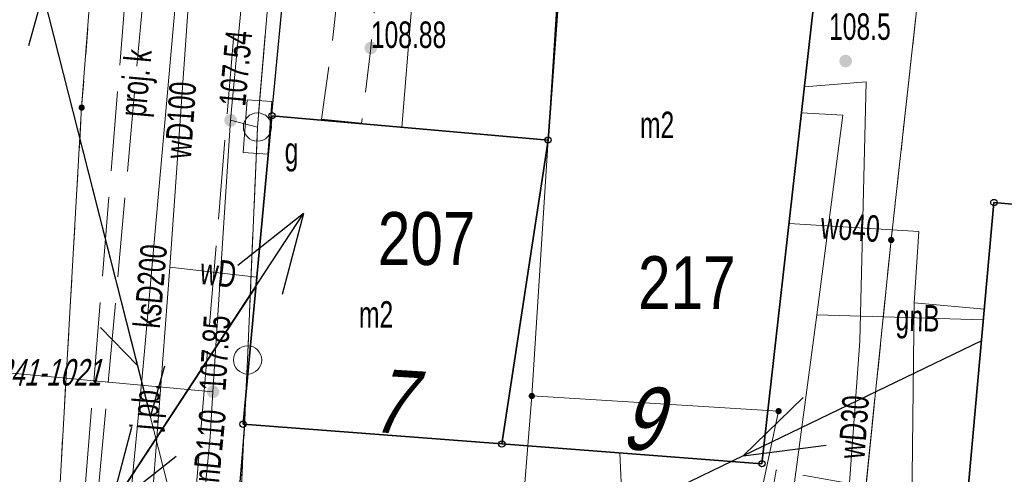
# Model space of a CAD drawing. Header units: inches. Extents: x 6497603 to 6502483, y 5925790 to 5934357.
# Tile 159 of 256: x 6501231 to 6501259, y 5926119 to 5926132. Entities that reach past the tile are written whole.
import ezdxf
from ezdxf.enums import TextEntityAlignment as Align

# ---------------------------------------------------------------- set-up
doc = ezdxf.new("R2010")
doc.units = ezdxf.units.IN
doc.header["$MEASUREMENT"] = 0
for name, pattern in [('1.5_0.75', [2.25, 1.5, -0.75]), ('2.25_0.75', [3, 2.25, -0.75]), ('219-1000', [0, 0]), ('egkk-1000', [3, 2.25, -0.75]), ('egug-1000', [1.5, 0.75, -0.75]), ('suep_nn_1000', [0, 0]), ('sutp_1000', [0, 0])]:
    doc.linetypes.add(name, pattern=pattern)
for name, color, linetype in [('202-punkt graniczny', 7, 'Continuous'), ('203-punkt graniczny', 7, 'Continuous'), ('217-kontur klasyfikacyjny', 7, 'Continuous'), ('218-kontur użytku gruntowego', 7, 'Continuous'), ('219-działka ewidencyjna', 7, 'Continuous'), ('238-Punkt adresowy budynku', 7, 'Continuous'), ('312-budynek ewidencyjny', 7, 'Continuous'), ('312-oznaczenie budynku ewidencyjnego', 7, 'Continuous'), ('312-oznaczenie budynku ewidencyjnego-Atr117', 7, 'Continuous'), ('chodnik', 7, 'Continuous'), ('jezdnia', 7, 'Continuous'), ('jezdnia-Atr17', 7, 'Continuous'), ('ogrodzenie trwałe', 7, 'Continuous'), ('pikieta naturalna', 7, 'Continuous'), ('pikieta naturalna-Atr2', 7, 'Continuous'), ('pikieta sztuczna', 7, 'Continuous'), ('pikieta sztuczna-Atr2', 7, 'Continuous'), ('przewód elektroenergetyczny niskiego napięcia', 7, 'Continuous'), ('przewód gazowy', 7, 'Continuous'), ('przewód gazowy-Atr1', 7, 'Continuous'), ('przewód kanalizacyjny', 7, 'Continuous'), ('przewód kanalizacyjny - ob. projektowany', 7, 'Continuous'), ('przewód kanalizacyjny - ob. projektowany-Atr1', 7, 'Continuous'), ('przewód kanalizacyjny-Atr1', 7, 'Continuous'), ('przewód telekomunikacyjny napowietrzny', 7, 'Continuous'), ('przewód wodociągowy', 7, 'Continuous'), ('przewód wodociągowy-Atr1', 7, 'Continuous'), ('Punkt budynku', 7, 'Continuous'), ('rzędna', 7, 'Continuous'), ('rzędna-Atr2', 7, 'Continuous'), ('szafa gazowa lub kontener', 7, 'Continuous'), ('szafa gazowa lub kontener-Atr17', 7, 'Continuous'), ('Szczegółowa osnowa geodezyjna pozioma-Atr103', 7, 'Continuous')]:
    doc.layers.add(name, color=color, linetype=linetype)
doc.styles.get("Standard").update_dxf_attribs({"font": 'arial.ttf'})
doc.linetypes.add('902-1000', pattern='A,5,0,[1,ksztalty.shx,S=1,R=0,X=0,Y=0],5', length=10)

# ---------------------------------------------------------------- blocks, each defined once
blk = doc.blocks.new('203')
at = {"linetype": 'Continuous', "lineweight": 0}
h = blk.add_hatch(color=0, dxfattribs=at)
edge = h.paths.add_edge_path()
edge.add_arc((0, 0), 0.09, 0, 360)
blk = doc.blocks.new('202')
at = {"color": 0, "linetype": 'Continuous', "lineweight": 0}
blk.add_circle((0, 0), 0.4, dxfattribs=at)
blk = doc.blocks.new('PUNKTBUD')
at = {"color": 0}
blk.add_circle((0, 0), 0.09, dxfattribs=at)
blk = doc.blocks.new('PW01')
at = {"linetype": 'Continuous', "lineweight": 13}
h = blk.add_hatch(color=0, dxfattribs=at)
edge = h.paths.add_edge_path()
edge.add_arc((0, 0), 0.18, 0, 360)
blk = doc.blocks.new('US20')
at = {"color": 0, "linetype": 'Continuous', "lineweight": 13}
for p, q in [((-0.75, -0.35), (-0.75, 0.35)), ((-0.75, 0.35), (0.75, 0.35)), ((0.75, -0.35), (0.75, 0.35)), ((-0.75, -0.35), (0.75, -0.35))]:
    blk.add_line(p, q, dxfattribs=at)
blk = doc.blocks.new('SUTP')
at = {"color": 0, "linetype": 'Continuous'}
for p, q in [((0, 0), (1.299, 0.75)), ((13.848, 0), (12.549, 0.75)), ((0, 0), (13.848, 0)), ((2.799, -0.75), (1.5, 0)), ((11.049, -0.75), (12.348, 0))]:
    blk.add_line(p, q, dxfattribs=at)
blk = doc.blocks.new('SUEP1')
at = {"color": 0, "linetype": 'Continuous'}
for p, q in [((7.5, 0), (5.25, 0.75)), ((22.5, 0), (20.25, 0.75)), ((0, 0), (7.5, 0)), ((7.5, 0), (5.25, -0.75)), ((7.5, 0), (22.5, 0)), ((22.5, 0), (20.25, -0.75))]:
    blk.add_line(p, q, dxfattribs=at)

msp = doc.modelspace()

# ---------------------------------------------------------------- linework, layer by layer
at = {"layer": '217-kontur klasyfikacyjny', "color": 3, "linetype": 'egkk-1000', "lineweight": 18, "flags": 128}
for points in [[(6501239.74, 5926152.81), (6501237.77, 5926129.26)], [(6501255.72, 5926126.06), (6501257.07, 5926138.28)], [(6501237.77, 5926129.26), (6501237.49, 5926122.66)], [(6501254.09, 5926110.16), (6501255.72, 5926126.06)], [(6501237.49, 5926122.66), (6501237.26, 5926117.96)]]:
    msp.add_lwpolyline(points, dxfattribs=at)
at = {"layer": '218-kontur użytku gruntowego', "color": 3, "linetype": 'egug-1000', "lineweight": 18, "flags": 128}
for points in [[(6501239.74, 5926152.81), (6501237.77, 5926129.26)], [(6501232.79, 5926129.81), (6501234.31, 5926149.5)], [(6501257.07, 5926138.28), (6501255.72, 5926126.06)], [(6501232.12, 5926118.19), (6501232.79, 5926129.81)], [(6501237.77, 5926129.26), (6501237.49, 5926122.66)], [(6501255.72, 5926126.06), (6501254.09, 5926110.16)], [(6501237.49, 5926122.66), (6501237.26, 5926117.96)]]:
    msp.add_lwpolyline(points, dxfattribs=at)
at = {"layer": '219-działka ewidencyjna', "color": 3, "linetype": '219-1000', "lineweight": 18, "flags": 128}
for points in [[(6501239.74, 5926152.81), (6501237.77, 5926129.26)], [(6501232.79, 5926129.81), (6501234.31, 5926149.5)], [(6501257.07, 5926138.28), (6501255.72, 5926126.06)], [(6501246.57, 5926137.8), (6501245.54, 5926121.64)], [(6501232.12, 5926118.19), (6501232.79, 5926129.81)], [(6501237.77, 5926129.26), (6501237.49, 5926122.66)], [(6501255.72, 5926126.06), (6501254.09, 5926110.16)], [(6501237.26, 5926117.96), (6501237.49, 5926122.66)], [(6501245.54, 5926121.64), (6501244.46, 5926108.1)], [(6501245.54, 5926121.64), (6501252.53, 5926121.21)], [(6501252.53, 5926121.21), (6501250.1, 5926109.73)]]:
    msp.add_lwpolyline(points, dxfattribs=at)
at = {"layer": '312-budynek ewidencyjny', "color": 7, "linetype": 'Continuous', "lineweight": 35, "flags": 128}
for points in [[(6501246, 5926128.89), (6501246.64, 5926137.62)], [(6501253.98, 5926136.79), (6501252.06, 5926119.72)], [(6501237.36, 5926120.84), (6501238.18, 5926129.58)], [(6501238.18, 5926129.58), (6501246, 5926128.89)], [(6501246, 5926128.89), (6501244.69, 5926120.28)], [(6501244.69, 5926120.28), (6501246, 5926128.89)], [(6501257.91, 5926119.12), (6501258.63, 5926127.12)], [(6501258.63, 5926127.12), (6501266.37, 5926126.42)], [(6501244.69, 5926120.28), (6501237.36, 5926120.84)], [(6501252.06, 5926119.72), (6501244.69, 5926120.28)]]:
    msp.add_lwpolyline(points, dxfattribs=at)
at = {"layer": 'chodnik', "color": 7, "linetype": '1.5_0.75', "lineweight": 18, "flags": 128}
for points in [[(6501239.58, 5926129.48), (6501239.87, 5926131.51), (6501240.59, 5926137.99), (6501241.61, 5926137.86), (6501240.98, 5926131.5), (6501240.72, 5926129.37)], [(6501250.71, 5926109.21), (6501252.46, 5926119.54), (6501255.62, 5926118.96), (6501254.8, 5926109.68), (6501257.64, 5926110.41), (6501258.61, 5926110.35), (6501273.4, 5926115.16), (6501273.52, 5926115.95), (6501277.25, 5926117.18), (6501277.7, 5926116.83), (6501277.81, 5926116.4), (6501285.76, 5926118.47), (6501285.82, 5926119.88), (6501286.7, 5926126.51), (6501292.79, 5926126.42), (6501292.49, 5926123.6), (6501292.48, 5926121.57), (6501294.56, 5926121.3), (6501294.34, 5926119.77), (6501296.97, 5926119.89), (6501295.64, 5926118.2), (6501292.84, 5926117.97), (6501289.37, 5926117.51), (6501284.7, 5926116.62), (6501281.13, 5926115.71), (6501273.45, 5926113.35), (6501261.91, 5926109.76), (6501259.77, 5926109.05), (6501253.15, 5926106.97), (6501252.4, 5926109.68)]]:
    msp.add_lwpolyline(points, close=True, dxfattribs=at)
at = {"layer": 'jezdnia', "color": 7, "linetype": '2.25_0.75', "lineweight": 18, "flags": 128}
msp.add_lwpolyline([(6501235.06, 5926145.52), (6501235.75, 5926153.64), (6501235.8, 5926153.95), (6501235.85, 5926155.56), (6501235.86, 5926162.26), (6501235.71, 5926167.37), (6501235.59, 5926172.11), (6501235.47, 5926173.77), (6501235.2, 5926179.15), (6501234.36, 5926194.04), (6501234.13, 5926199.46), (6501234.03, 5926206.15), (6501237.12, 5926205.93), (6501237.18, 5926199.64), (6501237.6, 5926191.79), (6501238.25, 5926180.25), (6501238.51, 5926178.85), (6501238.6, 5926173.58), (6501238.95, 5926167.29), (6501239.02, 5926162.17), (6501238.92, 5926153.77), (6501238.18, 5926144.69), (6501237.6, 5926137.97), (6501235.74, 5926115.49), (6501235.64, 5926114.58), (6501235.45, 5926111.96), (6501232.33, 5926112.19), (6501232.71, 5926116.87)], close=True, dxfattribs=at)
at = {"layer": 'ogrodzenie trwałe', "color": 7, "linetype": '902-1000', "lineweight": 25, "flags": 128}
for points in [[(6501238.18, 5926129.62), (6501238.99, 5926138.13), (6501238.76, 5926138.15), (6501239.04, 5926138.63)], [(6501237.09, 5926116.93), (6501237.36, 5926120.23), (6501237.41, 5926120.84)]]:
    msp.add_lwpolyline(points, dxfattribs=at)
at = {"layer": 'przewód elektroenergetyczny niskiego napięcia', "color": 1, "linetype": 'suep_nn_1000', "lineweight": 18, "flags": 128}
for points in [[(6501226.74, 5926107.99), (6501237.72, 5926124.74)], [(6501226.74, 5926107.99), (6501258.28, 5926123.2)]]:
    msp.add_lwpolyline(points, dxfattribs=at)
at = {"layer": 'przewód gazowy', "color": 40, "linetype": 'Continuous', "lineweight": 18, "flags": 128}
for points in [[(6501233.67, 5926096.17), (6501234.41, 5926099.58), (6501236.43, 5926120.48), (6501236.51, 5926121.76), (6501237.01, 5926129.45), (6501238, 5926139.97), (6501238.59, 5926148.07), (6501239.1, 5926164.77), (6501239.17, 5926166.9), (6501239.16, 5926171.13), (6501236.59, 5926189.11), (6501235.89, 5926200.13), (6501236.96, 5926223.01), (6501237.09, 5926223.86), (6501238.07, 5926230.18), (6501239.55, 5926238.79), (6501241.73, 5926249.92)], [(6501253.18, 5926129.66), (6501254.35, 5926129.6), (6501253.61, 5926123.94)], [(6501237.01, 5926129.45), (6501237.77, 5926129.26)], [(6501253.61, 5926123.94), (6501252.87, 5926118.35), (6501251.55, 5926108.55), (6501253.16, 5926101.14)], [(6501253.61, 5926123.94), (6501258.33, 5926123.8)], [(6501223.58, 5926122.96), (6501236.51, 5926121.76)]]:
    msp.add_lwpolyline(points, dxfattribs=at)
at = {"layer": 'przewód kanalizacyjny', "color": 34, "linetype": 'Continuous', "lineweight": 18, "flags": 128}
msp.add_lwpolyline([(6501239.51, 5926240.46), (6501236.3, 5926224.33), (6501236.02, 5926213.32), (6501235.2, 5926178.71), (6501235.11, 5926176.98), (6501236.13, 5926155.01), (6501236.75, 5926144.04), (6501235.79, 5926136.62), (6501234.53, 5926122.48), (6501233.23, 5926108.95)], dxfattribs=at)
at = {"layer": 'przewód kanalizacyjny - ob. projektowany', "color": 34, "linetype": '2.25_0.75', "lineweight": 18, "flags": 128}
msp.add_lwpolyline([(6501297.62, 5926384.88), (6501281.75, 5926361.65), (6501258.23, 5926327.7), (6501254.79, 5926306.69), (6501249.83, 5926266.28), (6501241.85, 5926240.34), (6501238.38, 5926240.68), (6501235.1, 5926222.31), (6501234.84, 5926213.34), (6501233.88, 5926205.62), (6501235.97, 5926177.35), (6501235.72, 5926146.01), (6501232.67, 5926112.41), (6501233.37, 5926108.95)], dxfattribs=at)
at = {"layer": 'przewód telekomunikacyjny napowietrzny', "color": 30, "linetype": 'sutp_1000', "lineweight": 18, "flags": 128}
msp.add_lwpolyline([(6501241.77, 5926093.33), (6501231.33, 5926134.47)], dxfattribs=at)
at = {"layer": 'przewód wodociągowy', "color": 5, "linetype": 'Continuous', "lineweight": 18, "flags": 128}
for points in [[(6501233.8, 5926104.53), (6501234.3, 5926112.26), (6501235.29, 5926125.29), (6501235.82, 5926132.79), (6501235.84, 5926133.01), (6501236.24, 5926138.63), (6501236.77, 5926153.59), (6501237.07, 5926171.29), (6501237.22, 5926181.44), (6501235.59, 5926197.48), (6501235.29, 5926208.39), (6501236.65, 5926223.16), (6501237.3, 5926229.35), (6501240.69, 5926242.38), (6501248.34, 5926267.39), (6501251.54, 5926266.45)], [(6501237.55, 5926132.93), (6501242.13, 5926132.61), (6501241.86, 5926129.25)], [(6501253.26, 5926130.4), (6501255.01, 5926130.54), (6501254.83, 5926123.19), (6501253.72, 5926107.92)], [(6501252.83, 5926126.53), (6501256.5, 5926126.3), (6501256.37, 5926124.28)], [(6501235.29, 5926125.29), (6501237.74, 5926125.01)], [(6501256.37, 5926124.28), (6501256.15, 5926105.46)], [(6501258.36, 5926124.1), (6501256.37, 5926124.28)], [(6501248.03, 5926120.03), (6501248.65, 5926106.35)]]:
    msp.add_lwpolyline(points, dxfattribs=at)

# ---------------------------------------------------------------- block references
at = {"layer": '202-punkt graniczny', "color": 7, "linetype": 'Continuous', "lineweight": 18}
for p in [(6501237.77, 5926129.26), (6501237.49, 5926122.66)]:
    msp.add_blockref('202', p, dxfattribs=at)
at = {"layer": '203-punkt graniczny', "color": 7, "linetype": 'Continuous', "lineweight": 18}
msp.add_blockref('203', (6501232.79, 5926129.81), dxfattribs=at)
at = {"layer": '203-punkt graniczny', "color": 3, "linetype": 'Continuous', "lineweight": 18}
for p in [(6501255.72, 5926126.06), (6501245.54, 5926121.64), (6501252.53, 5926121.21)]:
    msp.add_blockref('203', p, dxfattribs=at)
at = {"layer": 'pikieta naturalna', "color": 7, "linetype": 'Continuous', "lineweight": 13}
msp.add_blockref('PW01', (6501254.43, 5926131.13), dxfattribs=at)
at = {"layer": 'pikieta sztuczna', "color": 7, "linetype": 'Continuous', "lineweight": 13}
msp.add_blockref('PW01', (6501240.98, 5926131.5), dxfattribs=at)
at = {"layer": 'przewód elektroenergetyczny niskiego napięcia', "color": 1, "linetype": 'Continuous', "lineweight": 18}
for p, rotation in [((6501232.37, 5926153.85), 263.0009999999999), ((6501226.74, 5926107.99), 56.754), ((6501237.72, 5926124.74), 236.754), ((6501258.28, 5926123.2), 205.7449999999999)]:
    msp.add_blockref('SUEP1', p, dxfattribs=dict(at, rotation=rotation))
at = {"layer": 'przewód telekomunikacyjny napowietrzny', "color": 30, "linetype": 'Continuous', "lineweight": 18, "rotation": 284.239}
msp.add_blockref('SUTP', (6501231.33, 5926134.47), dxfattribs=at)
at = {"layer": 'Punkt budynku', "color": 5, "linetype": 'Continuous', "lineweight": 13}
for p in [(6501238.18, 5926129.58), (6501246, 5926128.89), (6501258.63, 5926127.12), (6501237.36, 5926120.84), (6501244.69, 5926120.28), (6501252.06, 5926119.72)]:
    msp.add_blockref('PUNKTBUD', p, dxfattribs=at)
at = {"layer": 'rzędna', "color": 40, "linetype": 'Continuous', "lineweight": 18}
for p in [(6501237.01, 5926129.45), (6501236.51, 5926121.76)]:
    msp.add_blockref('PW01', p, dxfattribs=at)
at = {"layer": 'szafa gazowa lub kontener', "color": 40, "linetype": 'Continuous', "lineweight": 18, "rotation": 85.913}
msp.add_blockref('US20', (6501237.77, 5926129.26), dxfattribs=at)

# ---------------------------------------------------------------- texts
at = {"layer": '238-Punkt adresowy budynku', "color": 7, "linetype": 'Continuous', "lineweight": 18, "oblique": 15, "width": 0.79}
for s, rotation, p in [('7', 356.391, (6501241.5, 5926120.59)), ('9', 356.254, (6501248.58, 5926120.11))]:
    msp.add_text(s, height=1.8, rotation=rotation, dxfattribs=at).set_placement(p, align=Align.CENTER)
at = {"layer": '312-oznaczenie budynku ewidencyjnego', "color": 7, "linetype": 'Continuous', "lineweight": 18, "width": 0.79}
for s, p in [('207', (6501241.18, 5926125.35)), ('217', (6501248.55, 5926124.1))]:
    msp.add_text(s, height=1.5, dxfattribs=at).set_placement(p)
at = {"layer": '312-oznaczenie budynku ewidencyjnego-Atr117', "color": 7, "width": 0.667}
for p in [(6501249.09, 5926129.32), (6501241.13, 5926123.95)]:
    msp.add_text('m2', height=0.75, dxfattribs=at).set_placement(p, align=Align.MIDDLE_CENTER)
at = {"layer": 'jezdnia-Atr17', "color": 7, "width": 0.667}
msp.add_text('j.pb.', height=0.75, rotation=85.27, dxfattribs=at).set_placement((6501234.92, 5926120.66))
at = {"layer": 'pikieta naturalna-Atr2', "color": 7, "width": 0.667}
msp.add_text('108.5', height=0.75, dxfattribs=at).set_placement((6501253.96, 5926131.73))
at = {"layer": 'pikieta sztuczna-Atr2', "color": 7, "width": 0.667}
msp.add_text('108.88', height=0.75, dxfattribs=at).set_placement((6501240.98, 5926131.5))
at = {"layer": 'przewód gazowy-Atr1', "color": 40, "width": 0.667}
for s, rotation, p in [('gnB', 358.301, (6501255.85, 5926123.87)), ('gnD110', 84.48, (6501236.27, 5926118.81))]:
    msp.add_text(s, height=0.75, rotation=rotation, dxfattribs=at).set_placement(p, align=Align.MIDDLE_LEFT)
at = {"layer": 'przewód kanalizacyjny - ob. projektowany-Atr1', "color": 34, "width": 0.667}
msp.add_text('proj. k', height=0.75, rotation=84.813, dxfattribs=at).set_placement((6501234.23, 5926129.56), align=Align.MIDDLE_LEFT)
at = {"layer": 'przewód kanalizacyjny-Atr1', "color": 34, "width": 0.667}
msp.add_text('ksD200', height=0.75, rotation=84.908, dxfattribs=at).set_placement((6501234.63, 5926123.57), align=Align.MIDDLE_LEFT)
at = {"layer": 'przewód wodociągowy-Atr1', "color": 5, "width": 0.667}
for s, rotation, p in [('wD100', 85.957, (6501235.51, 5926128.37)), ('wo40', 356.344, (6501253.73, 5926126.48)), ('wD', 353.29, (6501236.16, 5926125.19)), ('wD30', 85.833, (6501254.59, 5926119.87))]:
    msp.add_text(s, height=0.75, rotation=rotation, dxfattribs=at).set_placement(p, align=Align.MIDDLE_LEFT)
at = {"layer": 'rzędna-Atr2', "color": 40, "width": 0.667}
for s, rotation, p in [('107.54', 84.624, (6501237.05, 5926129.86)), ('107.85', 86.3, (6501236.49, 5926121.79))]:
    msp.add_text(s, height=0.75, rotation=rotation, dxfattribs=at).set_placement(p, align=Align.MIDDLE_LEFT)
at = {"layer": 'szafa gazowa lub kontener-Atr17', "color": 40, "width": 0.667}
msp.add_text('g', height=0.75, dxfattribs=at).set_placement((6501238.54, 5926128.22))
at = {"layer": 'Szczegółowa osnowa geodezyjna pozioma-Atr103', "color": 7, "oblique": 15, "width": 0.667}
msp.add_text('344.241-1021', height=0.75, dxfattribs=at).set_placement((6501229.02, 5926121.71), align=Align.BOTTOM_LEFT)

doc.saveas('drawing.dxf')
